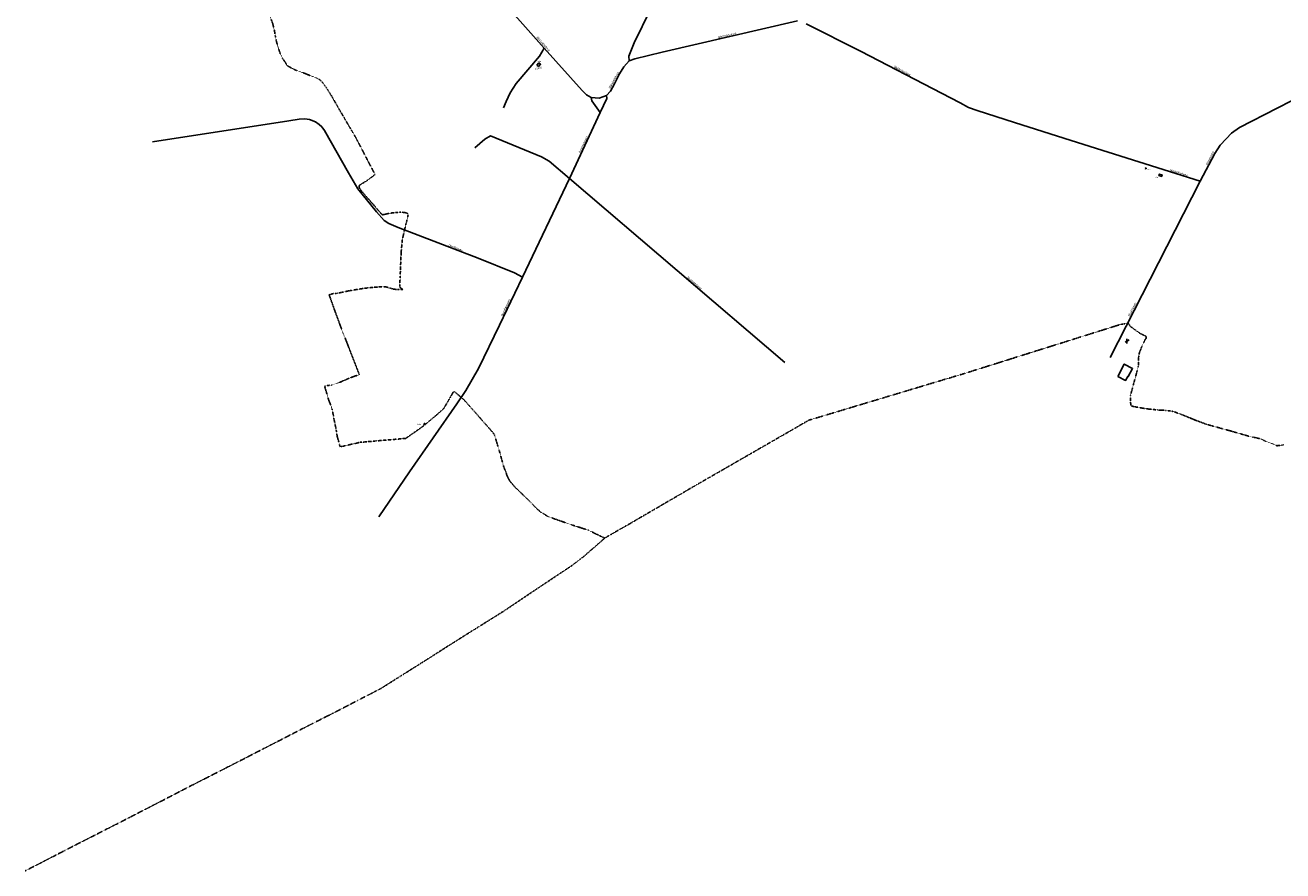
# Model space of a CAD drawing. Extents: x 240000 to 254380, y 435016 to 451025.
# Tile 1 of 35: x 242000 to 244541, y 436258 to 437966. Entities that reach past the tile are written whole.
import ezdxf
from ezdxf.enums import TextEntityAlignment as Align

# ---------------------------------------------------------------- set-up
doc = ezdxf.new("R2010")
doc.units = 0
doc.header["$MEASUREMENT"] = 0
doc.linetypes.add('DIVIDE', pattern=[1.25, 0.5, -0.25, 0, -0.25, 0, -0.25])
for name, color, linetype in [('BOU-G01TRF', 254, 'Continuous'), ('BOU-G03TRF_code 300_betreedbaar', 254, 'Continuous'), ('bou-H01BijG', 254, 'Continuous'), ('BOU-H01IA', 254, 'Continuous'), ('GRE-K01GG', 254, 'DIVIDE'), ('GRE-K01LG', 254, 'DIVIDE'), ('LIJ-H02ASIN', 254, 'Continuous'), ('LIJ-H02ASWE', 250, 'Continuous'), ('SEM-G01TRF', 254, 'Continuous'), ('SEM-H03ST', 250, 'Continuous')]:
    doc.layers.add(name, color=color, linetype=linetype)
doc.layers.add('SEM-H03HN_Trafo_betreedbaar', color=254, linetype='Continuous', lineweight=0)

msp = doc.modelspace()

# ---------------------------------------------------------------- linework, layer by layer
at = {"layer": 'BOU-G01TRF'}
for points in [[(243034.1, 437885.7), (243038.3, 437890.1), (243041.4, 437887.3), (243037.1, 437882.8)], [(244263.3, 437676.6), (244263.6, 437677.7), (244265.4, 437677.1), (244265, 437676.1)], [(242805.5, 437160.7), (242806.5, 437159.6), (242808, 437160.8), (242807.1, 437161.9)]]:
    msp.add_lwpolyline(points, close=True, dxfattribs=at)
at = {"layer": 'BOU-G03TRF_code 300_betreedbaar'}
for points in [[(243034.1, 437885.7), (243038.3, 437890.1), (243041.4, 437887.3), (243037.1, 437882.8)], [(244291, 437662.5), (244296.7, 437660.8), (244297.6, 437663.8), (244291.8, 437665.3)]]:
    msp.add_lwpolyline(points, close=True, dxfattribs=at)
at = {"layer": 'bou-H01BijG'}
msp.add_lwpolyline([(244208.2, 437256.7), (244221.1, 437281.4), (244237.8, 437272.6), (244229.2, 437256.2), (244228.1, 437256.8), (244223.8, 437248.5)], close=True, dxfattribs=at)
at = {"layer": 'BOU-H01IA'}
for p, q in [((244231.1, 437330.4), (244222.7, 437325.6)), ((244226.4, 437332.3), (244226.5, 437323.1))]:
    msp.add_line(p, q, dxfattribs=at)
at = {"layer": 'GRE-K01GG'}
for points in [[(242490.2, 438000), (242498.2, 437975.1), (242500.2, 437969.7), (242503.8, 437954.9), (242505.4, 437945.3), (242508.7, 437929.7)], [(242508.7, 437929.7), (242515.3, 437909.2), (242520.1, 437899.1), (242523.2, 437894.6)], [(242523.2, 437894.6), (242523.8, 437893.8)], [(242523.8, 437893.8), (242526, 437890.7), (242527.6, 437887.7)], [(242527.6, 437887.7), (242528.7, 437885.6), (242532.3, 437882.8), (242546.6, 437875.4), (242564.1, 437869.3), (242575, 437864.9), (242587.2, 437860.3), (242592.6, 437857.8), (242595.6, 437855.9), (242600.7, 437850.8), (242608.7, 437839.8), (242618.4, 437824.6), (242631.6, 437801.4), (242659.5, 437753.8), (242663.4, 437747.6), (242667, 437741)], [(242667, 437741), (242674.2, 437727.7), (242690.4, 437696.3), (242707.2, 437664.6), (242691.1, 437652.5), (242676.1, 437643.3), (242675.4, 437642.5), (242675.1, 437640.8)], [(242675.1, 437640.8), (242674.9, 437639.9), (242675, 437638.8)], [(242675, 437638.8), (242676.9, 437635.1), (242678.6, 437632.7), (242685.5, 437624.4), (242704.3, 437603), (242718.8, 437586), (242721.3, 437583.6)], [(242721.3, 437583.6), (242722.9, 437583.2), (242724.6, 437583.6)], [(242724.6, 437583.6), (242731.7, 437585.3), (242741, 437587), (242751.3, 437587.8), (242756.6, 437588.8), (242762, 437588.5), (242765.9, 437587.7), (242771.8, 437587.2), (242773.8, 437583), (242773.4, 437580.2), (242768.1, 437558.4)], [(242762, 437532.3), (242765.7, 437548.6)], [(242765.7, 437548.6), (242768, 437558.1), (242768.1, 437558.4)], [(242697.9, 437436), (242713.1, 437437.4), (242729, 437437.4), (242731.7, 437436.9), (242734, 437435.7), (242745.7, 437432.8), (242752.5, 437432.2), (242763.5, 437432.1), (242761.6, 437433.7), (242758.6, 437434.9), (242757.2, 437438), (242756.9, 437439.8), (242757.7, 437455.9), (242759.7, 437506.2), (242762, 437532.3)], [(242614.3, 437421.6), (242622, 437423.8), (242631.6, 437424.7), (242656.9, 437430.1), (242682.7, 437434.3), (242697.9, 437436)], [(242614.3, 437421.6), (242623.1, 437396.7), (242642.8, 437342.8), (242646.7, 437334)], [(242646.7, 437334), (242675.4, 437259.9)], [(242605.2, 437236.4), (242610.3, 437238.1), (242619.4, 437239.2), (242626.8, 437241.8), (242635.5, 437244.5), (242654.6, 437253), (242665.7, 437257.1), (242675.4, 437259.9)], [(242605.2, 437236.4), (242613.5, 437208.7), (242617.2, 437199.5), (242620.2, 437190.9), (242628.6, 437147.9)], [(242809.2, 437160.2), (242830.8, 437178.3), (242845.4, 437191.2), (242860, 437215.8)], [(242860, 437215.8), (242866.1, 437226.9)], [(242866.1, 437226.9), (242876.6, 437218.1)], [(242876.6, 437218.1), (242886.4, 437209.7)], [(242886.4, 437209.7), (242910, 437183.3), (242944.4, 437144.1), (242947.8, 437139.6), (242948.7, 437137.6), (242958.2, 437106.1), (242967.5, 437072.6), (242971.2, 437064.5), (242973.4, 437056.8), (242978.4, 437046.8), (242981.5, 437042.6), (242986.7, 437036.5), (242991.2, 437031.6), (243011.9, 437011.9), (243023.7, 437000)], [(242806.9, 437158.3), (242809.2, 437160.2)], [(242628.6, 437147.9), (242630.5, 437136)], [(242630.5, 437136), (242636.4, 437114.3)], [(242636.4, 437114.3), (242677.1, 437123.5), (242769.1, 437131.4), (242803.3, 437155.3), (242806.9, 437158.3)], [(243023.7, 437000), (243036.6, 436987), (243043.1, 436981.5), (243046.4, 436980.1), (243050.5, 436977.1), (243057.3, 436973.1), (243110.5, 436954.7), (243138.3, 436945.9)], [(243138.3, 436945.9), (243159.6, 436935.4)], [(243159.6, 436935.4), (243170.7, 436930.2), (243171.2, 436930)]]:
    msp.add_lwpolyline(points, dxfattribs=at)
at = {"layer": 'GRE-K01LG'}
for points in [[(244231.7, 437360.1), (244229.5, 437363.6), (244220.4, 437362.8), (244213.6, 437361.7)], [(244213.6, 437361.7), (244000, 437294.6)], [(244231.7, 437360.1), (244232.9, 437358), (244245.5, 437348.8), (244254.7, 437342.4), (244261.5, 437339.7), (244265.2, 437337.4), (244265.6, 437334.2), (244262.9, 437330.5), (244256.5, 437316.9), (244251, 437302.7), (244250.1, 437295), (244249.7, 437290.8), (244249.7, 437289.9)], [(244000, 437294.6), (243899.5, 437263), (243583.7, 437168.2), (243461.3, 437097.7)], [(244249.7, 437289.9), (244249.5, 437277.1), (244233.5, 437217.8), (244234.1, 437197.4)], [(244234.1, 437197.4), (244235.5, 437196.8), (244243.8, 437195), (244260.1, 437192.2), (244269.9, 437190.7), (244279.4, 437189.8), (244288.6, 437188.9), (244296.9, 437188.3), (244304.6, 437188), (244311.2, 437187.2), (244317.4, 437186.4), (244322.8, 437184.9), (244329.1, 437182.5), (244337.4, 437179.4), (244366.3, 437167.6), (244387, 437159.9), (244434.9, 437146.7), (244462.6, 437138.7), (244478.6, 437134.2), (244482.7, 437133.7), (244486.8, 437132.6), (244486.8, 437132.5), (244491.1, 437131.8), (244497.5, 437130.2), (244506, 437125.9), (244506.1, 437126), (244520.3, 437120.7), (244529.9, 437116.6), (244533.5, 437117.1), (244533.6, 437117.1), (244543.5, 437118.4)], [(243461.3, 437097.7), (243356.7, 437037.6), (243292.2, 437000)], [(243292.2, 437000), (243223.9, 436960.3)], [(243171.2, 436930), (243210, 436952.3), (243223.9, 436960.3)], [(242966.5, 436782), (243042.6, 436833.1), (243103.7, 436873.7), (243127.9, 436892.1), (243152.4, 436913.4), (243171.2, 436930)], [(242810, 436683.5), (242882.3, 436729.4), (242966.5, 436782)], [(242716.9, 436624.9), (242802.9, 436679)], [(242802.9, 436679), (242810, 436683.5)], [(242413.5, 436469.4), (242572.2, 436550.9), (242623.6, 436576.9), (242671.5, 436601.6)], [(242671.5, 436601.6), (242709.2, 436621.1)], [(242709.2, 436621.1), (242716.9, 436624.9)], [(242134.2, 436326.4), (242210.6, 436365.3), (242354.9, 436439.7), (242405.8, 436465.5)], [(242405.8, 436465.5), (242413.5, 436469.4)], [(242000, 436257.6), (242016.8, 436266.1), (242080.1, 436298.8), (242134.2, 436326.4)]]:
    msp.add_lwpolyline(points, dxfattribs=at)
at = {"layer": 'LIJ-H02ASIN'}
for points in [[(243048.7, 437920), (243039.6, 437903.9), (242992.3, 437848.3), (242980, 437829.4), (242972.1, 437811.9), (242966.4, 437799.6)], [(243099.7, 437656.5), (243058.9, 437691.4), (243043.1, 437700.1), (242940.1, 437742.6), (242929.2, 437736.1), (242909, 437718.5)], [(243099.7, 437656.5), (243535.3, 437284.9)]]:
    msp.add_lwpolyline(points, dxfattribs=at)
at = {"layer": 'LIJ-H02ASWE'}
for points in [[(242978.5, 437998.9), (243048.7, 437920), (243125.6, 437834), (243134.6, 437825.4), (243143.5, 437819.9), (243159.7, 437818.9), (243174.7, 437823.9), (243182.5, 437832.7), (243190.8, 437847.6), (243200.9, 437868.3), (243209.9, 437882.3), (243220.6, 437894.1), (243231.9, 437898.1), (243287.5, 437912.1), (243560.9, 437975.1)], [(243220.6, 437894.1), (243220.1, 437903.7), (243230.9, 437930.5), (243263.6, 437997.8)], [(243578.3, 437968.9), (243688, 437913.8), (243889.3, 437809.2), (243906.2, 437800.2), (243923.6, 437794), (243999, 437769.9), (244114, 437733.4), (244325.5, 437666.4), (244374.2, 437651.1)], [(242714.5, 436972.6), (242777, 437063.7), (242872.5, 437201.2), (242890.4, 437228), (242916.3, 437272.6), (242958.7, 437360.1), (243005.1, 437457.4), (243099.7, 437656.5), (243161.8, 437790), (243175.6, 437818.5), (243174.7, 437823.9)], [(243161.8, 437790), (243144.8, 437813.2), (243143.5, 437819.9)], [(244559, 437813.4), (244530, 437798.7), (244454, 437759.3), (244437.6, 437747.8), (244427.2, 437736.9), (244414.7, 437723.8), (244404.3, 437706.8), (244374.2, 437651.1), (244273.1, 437453.2), (244192.2, 437294.7)], [(242257.3, 437730.9), (242532.8, 437773.1), (242553.5, 437776.4), (242565.1, 437776.8), (242574.6, 437775.8), (242586.5, 437770.8), (242594.1, 437765.6), (242599.4, 437760.9), (242605, 437753.7), (242653.5, 437667.9), (242672.3, 437635.9), (242710.2, 437589.4), (242725.4, 437571.9), (242734.6, 437565.6), (242753.5, 437557.4), (242915.3, 437495.4), (242988.8, 437466), (243005.1, 437457.4)]]:
    msp.add_lwpolyline(points, dxfattribs=at)

# ---------------------------------------------------------------- texts
at = {"layer": 'SEM-G01TRF'}
for p in [(243035.4, 437892.2), (244267.1, 437674), (244282.2, 437657.9), (242793, 437158.6)]:
    msp.add_text('trafo', height=2.5, dxfattribs=at).set_placement(p)
at = {"layer": 'SEM-H03HN_Trafo_betreedbaar'}
msp.add_text('8 N01', height=3.8, rotation=194.9186, dxfattribs=at).set_placement((243043.4, 437882.7))
at = {"layer": 'SEM-H03HN_Trafo_betreedbaar', "width": 0.631579}
msp.add_text('108 N01', height=1, rotation=2.5719, dxfattribs=at).set_placement((244294.3, 437663.1), align=Align.MIDDLE)
at = {"layer": 'SEM-H03ST', "width": 0.727273}
for s, rotation, p in [('Blekkinkhofweg', 13.0481, (243419, 437945.3)), ('Blekkinkhofweg', 311.7575, (243046.4, 437928.3)), ('Blekkinkhofweg', 332.488, (243772.2, 437873.8)), ('Blekkinkhofweg', 61.2674, (243190.2, 437854.9)), ('Boomkampweg', 65.2249, (243128.7, 437725.3)), ('Wooldseweg', 62.9279, (244394.6, 437697.4)), ('Blekkinkhofweg', 342.9874, (244330.7, 437667.8)), ('Drenthelweg', 339.029, (242869.4, 437516)), ('Boomkampweg', 319.504, (243352.3, 437444.9)), ('Boomkampweg', 64.4321, (242971.6, 437395.6)), ('Wooldseweg', 62.9279, (244237.4, 437391.5))]:
    msp.add_text(s, height=4.4, rotation=rotation, dxfattribs=at).set_placement(p, align=Align.MIDDLE)

doc.saveas('drawing.dxf')
